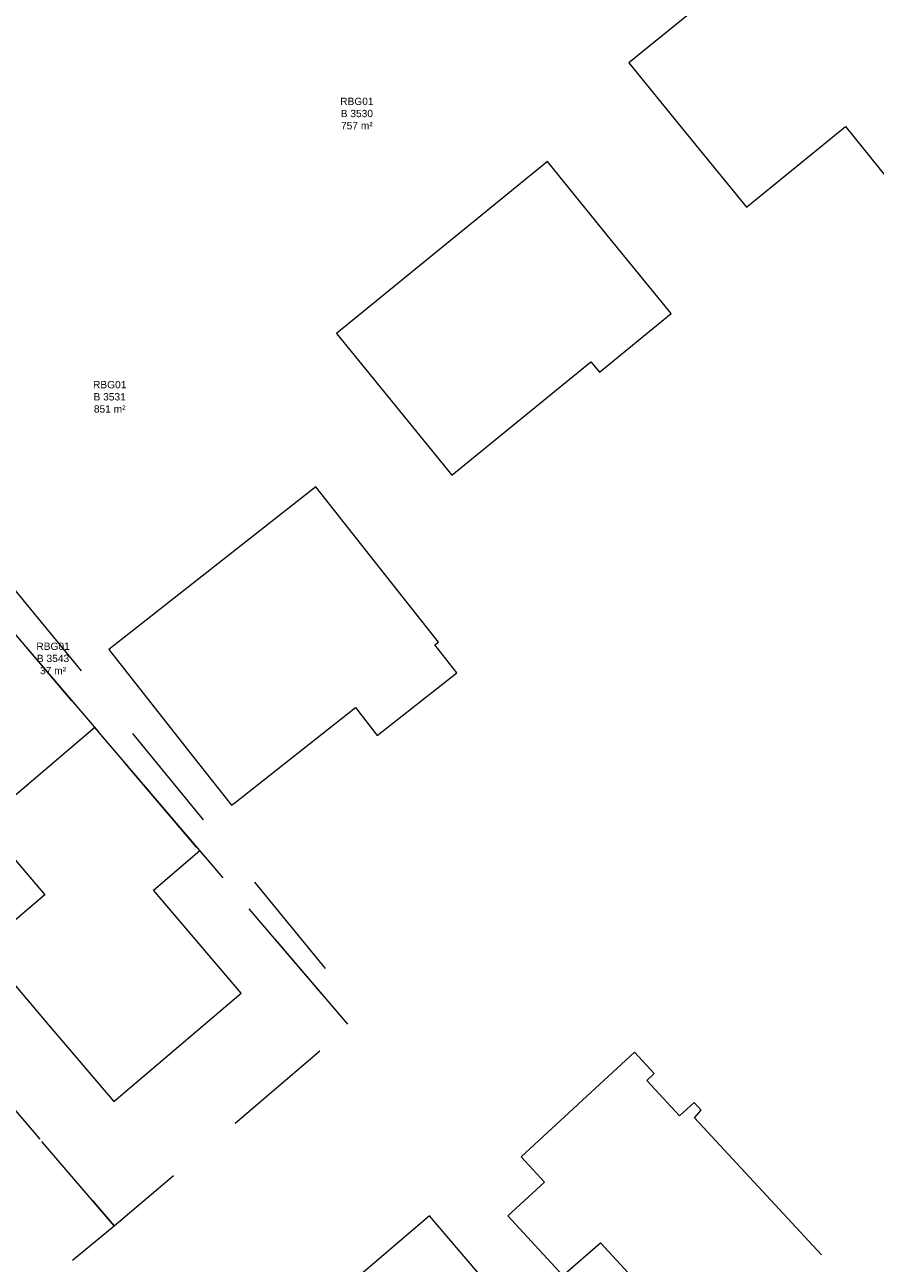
# Model space of a CAD drawing. Header units: metres. Extents: x 102852 to 107197, y 385458 to 392889.
# Tile 27 of 50: x 106905 to 106947, y 392542 to 392603. Entities that reach past the tile are written whole.
import ezdxf

# ---------------------------------------------------------------- set-up
doc = ezdxf.new("R2010")
doc.units = ezdxf.units.M
doc.linetypes.add('KG-PERCEEL', pattern=[19, 5.5, -2, -2, 5.5, -2, -2])
for name, color, linetype, lineweight in [('B-WE-KG-GRENS-T18', 10, 'Continuous', 13), ('B-WE-KG-GRENS_PERCEEL-GV', 150, 'KG-PERCEEL', 13), ('B-WE-OG-TOPOGRAFIE_BEBOUWING-G', 8, 'Continuous', 13), ('X-XX-AL-VERWIJZING-S', 7, 'Continuous', 30)]:
    doc.layers.add(name, color=color, linetype=linetype, lineweight=lineweight)
doc.styles.add('NLCS-ISO-T25', font='NLCS-ISO.ttf')

# ---------------------------------------------------------------- blocks, each defined once
blk = doc.blocks.new('kadata_3')
at = {"layer": 'B-WE-KG-GRENS_PERCEEL-GV'}
for points in [[(106898.673, 392579.82), (106920.8, 392553.844), (106921.512, 392554.403), (106899.835, 392580.847)], [(106898.673, 392579.82), (106887.193, 392569.673), (106909.2, 392543.974), (106920.8, 392553.844)], [(106909.2, 392543.974), (106887.193, 392569.673), (106875.803, 392559.605), (106897.292, 392534.241)]]:
    blk.add_3dface(points, dxfattribs=at)
at = {"layer": 'B-WE-OG-TOPOGRAFIE_BEBOUWING-G', "flags": 128}
for points in [[(106944.939, 392609.802), (106942.993, 392612.188), (106937.646, 392607.827), (106939.568, 392605.47), (106934.626, 392601.439), (106937.27, 392598.18), (106940.44, 392594.311), (106945.33, 392598.3), (106947.39, 392595.74), (106952.84, 392600.21), (106950.76, 392602.74), (106951.3, 392603.19), (106950.03, 392604.73), (106945.482, 392610.245), (106944.939, 392609.802)], [(106933.55, 392592.931), (106930.603, 392596.569), (106920.175, 392588.069), (106922.72, 392584.95), (106925.88, 392581.07), (106932.75, 392586.67), (106933.17, 392586.16), (106936.71, 392589.06), (106933.55, 392592.931)], [(106922.11, 392576.75), (106919.162, 392580.487), (106908.928, 392572.465), (106913.11, 392567.13)], [(106925.21, 392572.82), (106922.11, 392576.75)], [(106921.11, 392569.591), (106922.18, 392568.21), (106926.12, 392571.3), (106925.03, 392572.69), (106925.21, 392572.82)], [(106914.985, 392564.76), (106915.23, 392564.95), (106921.11, 392569.591)], [(106910.17, 392566.34), (106908.234, 392568.61), (106902.723, 392563.915), (106905.771, 392560.337), (106902.71, 392557.729), (106905.94, 392553.93), (106909.18, 392550.12), (106915.47, 392555.48), (106911.13, 392560.57), (106913.42, 392562.53), (106910.17, 392566.34)], [(106913.11, 392567.13), (106914.985, 392564.76)], [(106944.14, 392542.54), (106937.87, 392549.32), (106938.2, 392549.69), (106937.85, 392550.07), (106937.13, 392549.41), (106935.51, 392551.16), (106935.87, 392551.5), (106934.9, 392552.56), (106929.3, 392547.39)], [(106929.3, 392547.39), (106930.454, 392546.141), (106928.646, 392544.472)], [(106928.01, 392540.67), (106924.77, 392544.47), (106918.79, 392539.37), (106919.5, 392538.54), (106915.66, 392535.29), (106918.91, 392531.49), (106921.043, 392528.996), (106926.812, 392533.919), (106927.377, 392533.257), (106931.403, 392536.691), (106928.01, 392540.67)], [(106928.646, 392544.472), (106931.366, 392541.528)], [(106931.366, 392541.528), (106933.227, 392543.139), (106938.557, 392537.368)]]:
    blk.add_lwpolyline(points, dxfattribs=at)
at = {"layer": 'B-WE-KG-GRENS-T18', "char_height": 0.36, "attachment_point": 5, "style": 'NLCS-ISO-T25'}
for s, insert in [('\\fArial|b0|i0|c00|p39;RBG01\\PB 3530\\P757 m²', (106921.184, 392598.938)), ('\\fArial|b0|i0|c00|p39;RBG01\\PB 3531\\P851 m²', (106908.974, 392584.941)), ('\\fArial|b0|i0|c00|p39;RBG01\\PB 3543\\P37 m²', (106906.175, 392572.015))]:
    blk.add_mtext(s, dxfattribs=dict(at, insert=insert))

msp = doc.modelspace()

# ---------------------------------------------------------------- block references
at = {"layer": 'X-XX-AL-VERWIJZING-S', "rotation": 360}
msp.add_blockref('kadata_3', (0, 0), dxfattribs=at)

doc.saveas('drawing.dxf')
